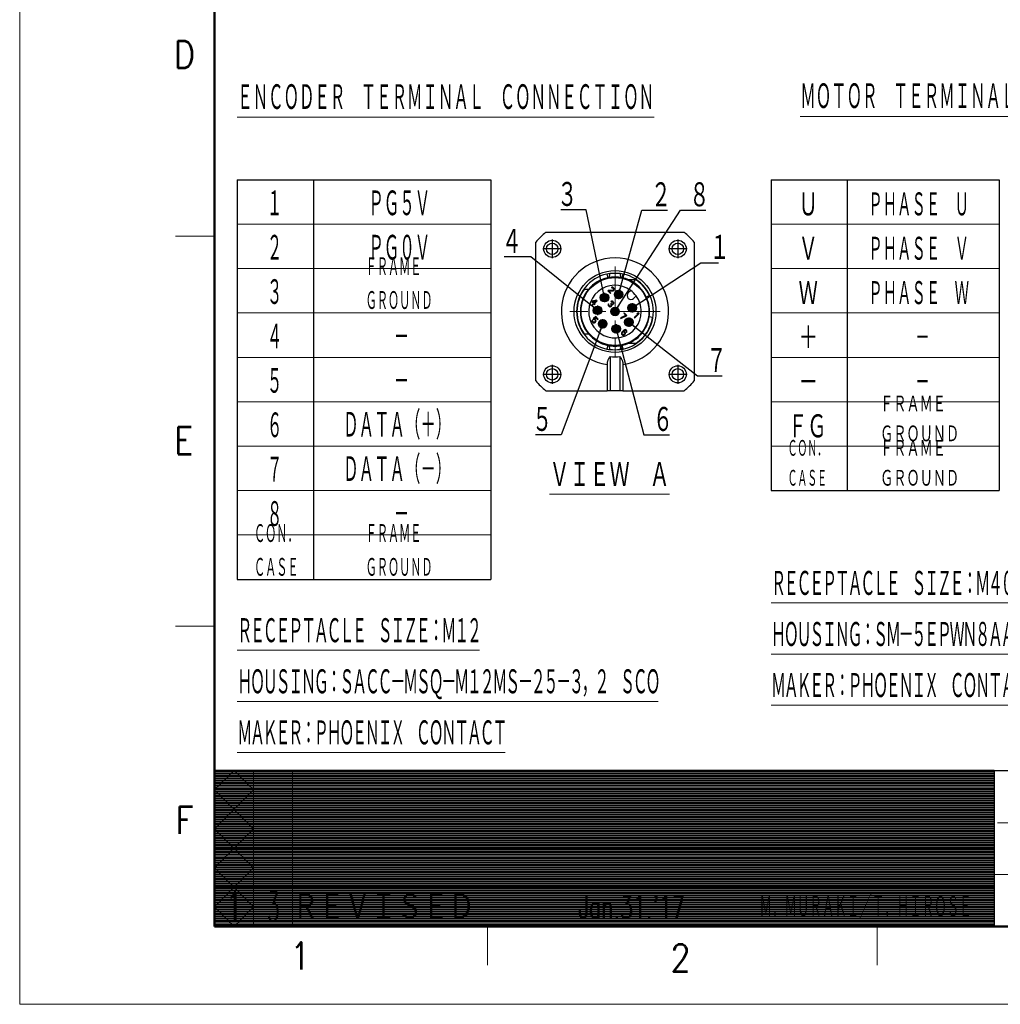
# Model space of a CAD drawing. Header units: millimetres. Extents: x 0 to 1735, y 0 to 1188.
# Tile 1 of 139: x 0 to 503, y 0 to 505. Entities that reach past the tile are written whole.
import ezdxf

# ---------------------------------------------------------------- set-up
doc = ezdxf.new("R2010")
doc.units = ezdxf.units.MM
doc.header["$LTSCALE"] = 0.727559
doc.linetypes.add('CENTER', pattern=[50.8, 31.75, -6.35, 6.35, -6.35])
doc.layers.add('NoLayerName_001', color=7, linetype='Continuous')
doc.styles.get("Standard").update_dxf_attribs({"font": 'txt', "bigfont": 'extfont2'})
doc.dimstyles.get("Standard").update_dxf_attribs({"dimtxt": 2.5, "dimasz": 2.5, "dimexe": 1, "dimexo": 1, "dimtad": 1, "dimdec": 3, "dimzin": 0, "dimdsep": 46, "dimtxsty": 'Standard', "dimcen": 2.5, "dimadec": 3, "dimazin": 0, "dimtfac": 0.75, "dimtdec": 3, "dimtmove": 0, "dimatfit": 3, "dimfxl": 1, "dimarcsym": 0})

# ---------------------------------------------------------------- blocks, each defined once
blk = doc.blocks.new('JZB_0010')
at = {"layer": 'NoLayerName_001', "color": 7, "linetype": 'Continuous', "lineweight": 25}
for p, q in [((5.13, 81.33), (76.2, 81.33)), ((0, 5.13), (0, 76.2)), ((81.33, 76.2), (81.33, 5.13)), ((51.46, 56.93), (47.72, 56.93)), ((27.08, 52.05), (24.81, 52.05)), ((37.23, 51.49), (36.99, 51.25)), ((36.99, 51.25), (38.37, 49.87)), ((39.53, 51.64), (37.23, 51.49)), ((37.54, 51.19), (39.57, 51.31)), ((38.61, 50.11), (37.54, 51.19)), ((39.02, 53.13), (38.79, 52.97)), ((38.79, 52.97), (38.98, 52.78)), ((38.98, 52.78), (39.2, 52.85)), ((39.37, 53.17), (39.02, 53.13)), ((39.2, 52.85), (39.41, 52.83)), ((39.62, 53.12), (39.37, 53.17)), ((39.41, 52.83), (39.66, 52.69)), ((39.8, 51.76), (39.53, 51.64)), ((39.57, 51.31), (39.8, 51.38)), ((39.94, 52.9), (39.62, 53.12)), ((39.66, 52.69), (39.81, 52.54)), ((39.9, 51.86), (39.8, 51.76)), ((39.8, 51.38), (40.03, 51.53)), ((39.81, 52.54), (39.95, 52.3)), ((39.97, 52.08), (39.9, 51.86)), ((40.09, 52.74), (39.94, 52.9)), ((39.95, 52.3), (39.97, 52.08)), ((40.03, 51.53), (40.13, 51.63)), ((40.27, 52.47), (40.09, 52.74)), ((40.13, 51.63), (40.29, 51.86)), ((40.33, 52.21), (40.27, 52.47)), ((40.29, 51.86), (40.33, 52.21)), ((48.73, 51.49), (47.45, 50.21)), ((28.99, 46.02), (28.7, 45.72)), ((28.7, 45.72), (29.61, 44.81)), ((31.22, 46.43), (28.99, 46.02)), ((29.26, 45.75), (30.83, 46.04)), ((29.9, 45.11), (29.26, 45.75)), ((30.83, 46.04), (29.9, 45.11)), ((30.13, 44.88), (31.45, 46.2)), ((31.45, 46.2), (31.22, 46.43)), ((38.37, 49.87), (38.61, 50.11)), ((38.79, 46), (38.56, 45.84)), ((38.56, 45.84), (38.75, 45.65)), ((38.75, 45.65), (38.97, 45.72)), ((39.14, 46.04), (38.79, 46)), ((38.97, 45.72), (39.18, 45.71)), ((39.39, 45.99), (39.14, 46.04)), ((39.18, 45.71), (39.42, 45.56)), ((39.7, 45.77), (39.39, 45.99)), ((39.42, 45.56), (39.57, 45.41)), ((39.78, 45.69), (39.7, 45.77)), ((40, 45.38), (39.78, 45.69)), ((50.21, 47.45), (51.49, 48.73)), ((56.74, 48.16), (58.36, 48.92)), ((29.61, 44.81), (28.92, 44.13)), ((28.92, 44.13), (29.15, 43.9)), ((29.15, 43.9), (29.84, 44.59)), ((29.84, 44.59), (30.21, 44.21)), ((30.51, 44.5), (30.13, 44.88)), ((30.21, 44.21), (30.51, 44.5)), ((37.19, 44.47), (37.11, 44.25)), ((37.11, 44.25), (37.13, 44.04)), ((37.13, 44.04), (37.19, 43.79)), ((37.29, 44.66), (37.19, 44.47)), ((37.19, 43.79), (37.29, 43.58)), ((37.48, 44.47), (37.29, 44.66)), ((37.29, 43.58), (37.59, 43.28)), ((37.4, 44.16), (37.42, 44.33)), ((37.43, 44.03), (37.4, 44.16)), ((37.42, 44.33), (37.48, 44.47)), ((37.57, 43.79), (37.43, 44.03)), ((37.8, 43.56), (37.57, 43.79)), ((37.59, 43.28), (37.79, 43.18)), ((37.79, 43.18), (38.04, 43.12)), ((38.04, 43.42), (37.8, 43.56)), ((38.16, 43.39), (38.04, 43.42)), ((38.04, 43.12), (38.26, 43.11)), ((38.34, 43.42), (38.16, 43.39)), ((38.26, 43.11), (38.48, 43.18)), ((38.47, 43.48), (38.34, 43.42)), ((38.64, 44.78), (38.44, 44.59)), ((38.44, 44.59), (38.59, 44.43)), ((38.67, 43.67), (38.47, 43.48)), ((38.48, 43.18), (38.66, 43.29)), ((38.59, 44.43), (38.77, 44.16)), ((38.79, 44.63), (38.64, 44.78)), ((38.66, 43.29), (38.86, 43.48)), ((38.79, 43.94), (38.67, 43.67)), ((38.77, 44.16), (38.79, 43.94)), ((39.12, 44.5), (38.79, 44.63)), ((38.86, 43.48), (39.02, 43.71)), ((39, 44.23), (39.3, 44.22)), ((39.09, 43.94), (39, 44.23)), ((39.02, 43.71), (39.09, 43.94)), ((39.29, 44.52), (39.12, 44.5)), ((39.56, 44.64), (39.29, 44.52)), ((39.3, 44.22), (39.52, 44.29)), ((39.52, 44.29), (39.75, 44.45)), ((39.66, 44.74), (39.56, 44.64)), ((39.57, 45.41), (39.71, 45.17)), ((39.73, 44.96), (39.66, 44.74)), ((39.71, 45.17), (39.73, 44.96)), ((39.75, 44.45), (39.85, 44.55)), ((39.85, 44.55), (40.01, 44.78)), ((40.05, 45.13), (40, 45.38)), ((40.01, 44.78), (40.05, 45.13)), ((28.94, 36.15), (28.86, 35.84)), ((28.86, 35.84), (28.9, 35.5)), ((28.9, 35.5), (29.05, 35.26)), ((29.06, 36.42), (28.94, 36.15)), ((29.29, 36.19), (29.06, 36.42)), ((29.17, 35.92), (29.29, 36.19)), ((29.19, 35.71), (29.17, 35.92)), ((29.29, 35.51), (29.19, 35.71)), ((29.52, 35.28), (29.29, 35.51)), ((30.77, 38.14), (29.5, 36.86)), ((29.5, 36.86), (29.77, 36.6)), ((29.77, 36.6), (30.07, 36.59)), ((29.94, 36.92), (30.72, 37.7)), ((30.27, 36.87), (29.94, 36.92)), ((30.07, 36.59), (30.27, 36.49)), ((30.51, 36.73), (30.27, 36.87)), ((30.27, 36.49), (30.5, 36.26)), ((30.44, 35.44), (30.34, 35.34)), ((30.55, 35.62), (30.44, 35.44)), ((30.5, 36.26), (30.6, 36.06)), ((30.74, 36.5), (30.51, 36.73)), ((30.62, 35.85), (30.55, 35.62)), ((30.6, 36.06), (30.62, 35.85)), ((30.68, 35.3), (30.85, 35.62)), ((30.72, 37.7), (31.82, 36.6)), ((30.88, 36.27), (30.74, 36.5)), ((32.07, 36.84), (30.77, 38.14)), ((30.85, 35.62), (30.93, 35.93)), ((30.93, 35.93), (30.88, 36.27)), ((31.82, 36.6), (32.07, 36.84)), ((46.29, 38.7), (43.47, 37.41)), ((43.47, 37.41), (43.7, 37.18)), ((43.7, 37.18), (46.52, 38.47)), ((45.38, 40.09), (45.14, 39.85)), ((45.14, 39.85), (46.29, 38.7)), ((46.76, 38.71), (45.38, 40.09)), ((46.52, 38.47), (46.76, 38.71)), ((52.47, 39.58), (50.56, 37.68)), ((50.56, 37.68), (50.79, 37.45)), ((50.79, 37.45), (53.09, 39.75)), ((52.29, 39.86), (51.89, 39.47)), ((51.89, 39.47), (52.47, 39.58)), ((52.86, 39.98), (52.29, 39.86)), ((53.09, 39.75), (52.86, 39.98)), ((59.95, 37.61), (58.18, 37.89)), ((29.05, 35.26), (29.27, 35.04)), ((29.27, 35.04), (29.51, 34.89)), ((29.51, 34.89), (29.85, 34.85)), ((29.72, 35.18), (29.52, 35.28)), ((29.93, 35.16), (29.72, 35.18)), ((29.85, 34.85), (30.16, 34.93)), ((30.15, 35.23), (29.93, 35.16)), ((30.34, 35.34), (30.15, 35.23)), ((30.16, 34.93), (30.48, 35.1)), ((30.48, 35.1), (30.68, 35.3)), ((44.52, 30.49), (44.22, 30.11)), ((44.86, 30.83), (44.52, 30.49)), ((45.24, 31.14), (44.86, 30.83)), ((44.96, 30.54), (45.06, 30.64)), ((45.38, 30.51), (44.96, 30.54)), ((45.06, 30.64), (45.39, 30.89)), ((45.57, 31.3), (45.24, 31.14)), ((45.62, 30.36), (45.38, 30.51)), ((45.39, 30.89), (45.57, 31)), ((45.88, 31.38), (45.57, 31.3)), ((45.57, 31), (45.8, 31.07)), ((45.82, 30.17), (45.62, 30.36)), ((45.8, 31.07), (46.01, 31.06)), ((46.22, 31.34), (45.88, 31.38)), ((46.01, 31.06), (46.17, 30.99)), ((46.17, 30.99), (46.4, 30.76)), ((46.46, 31.2), (46.22, 31.34)), ((46.4, 30.76), (46.47, 30.6)), ((46.49, 30.38), (46.42, 30.16)), ((46.61, 31.04), (46.46, 31.2)), ((46.47, 30.6), (46.49, 30.38)), ((46.75, 30.8), (46.61, 31.04)), ((46.72, 30.15), (46.8, 30.46)), ((46.8, 30.46), (46.75, 30.8)), ((24.81, 29.28), (27.08, 29.28)), ((44.05, 29.79), (43.97, 29.48)), ((43.97, 29.48), (44.01, 29.14)), ((44.01, 29.14), (44.16, 28.9)), ((44.22, 30.11), (44.05, 29.79)), ((44.16, 28.9), (44.35, 28.7)), ((44.28, 29.56), (44.35, 29.78)), ((44.3, 29.34), (44.28, 29.56)), ((44.36, 29.18), (44.3, 29.34)), ((44.35, 29.78), (44.46, 29.96)), ((44.35, 28.7), (44.59, 28.56)), ((44.63, 28.91), (44.36, 29.18)), ((44.46, 29.96), (44.6, 30.11)), ((44.59, 28.56), (44.93, 28.52)), ((44.6, 30.11), (44.79, 30.22)), ((44.79, 28.84), (44.63, 28.91)), ((44.79, 30.22), (44.96, 30.24)), ((45.01, 28.83), (44.79, 28.84)), ((44.93, 28.52), (45.24, 28.6)), ((44.96, 30.24), (45.18, 30.22)), ((45.23, 28.9), (45.01, 28.83)), ((45.18, 30.22), (45.34, 30.16)), ((45.42, 29.01), (45.23, 28.9)), ((45.24, 28.6), (45.56, 28.77)), ((45.34, 30.16), (45.61, 29.89)), ((45.56, 29.15), (45.42, 29.01)), ((45.67, 29.34), (45.56, 29.15)), ((45.56, 28.77), (45.8, 29.01)), ((45.61, 29.89), (45.68, 29.73)), ((45.69, 29.51), (45.67, 29.34)), ((45.68, 29.73), (45.69, 29.51)), ((45.8, 29.01), (45.97, 29.33)), ((45.96, 29.93), (45.82, 30.17)), ((46, 29.59), (45.96, 29.93)), ((45.97, 29.33), (46, 29.59)), ((46.42, 30.16), (46.61, 29.97)), ((46.61, 29.97), (46.72, 30.15)), ((38.23, 17.6), (38.23, 0)), ((43.11, 17.6), (43.11, 0)), ((36.6, 13.47), (36.6, 0)), ((44.73, 13.47), (44.73, 0)), ((5.13, 0), (36.6, 0)), ((38.23, 0), (36.6, 0)), ((43.11, 0), (38.23, 0)), ((44.73, 0), (43.11, 0)), ((44.73, 0), (76.2, 0))]:
    blk.add_line(p, q, dxfattribs=at)
at = {"layer": 'NoLayerName_001', "color": 2, "linetype": 'CENTER', "lineweight": 25}
for p, q in [((8.46, 77.71), (8.46, 68.04)), ((72.87, 77.71), (72.87, 68.04)), ((13.29, 72.87), (3.63, 72.87)), ((77.71, 72.87), (68.04, 72.87)), ((42.53, 51.83), (42.53, 47)), ((37.7, 47.81), (32.87, 47.81)), ((35.28, 50.23), (35.28, 45.4)), ((44.94, 49.42), (40.11, 49.42)), ((34.16, 41.29), (29.33, 41.29)), ((31.74, 43.71), (31.74, 38.88)), ((51.83, 42.53), (47, 42.53)), ((49.42, 44.94), (49.42, 40.11)), ((34.34, 36.76), (34.34, 31.92)), ((47.81, 37.7), (47.81, 32.87)), ((36.76, 34.34), (31.92, 34.34)), ((43.71, 31.74), (38.88, 31.74)), ((41.29, 34.16), (41.29, 29.33)), ((50.23, 35.28), (45.4, 35.28)), ((8.46, 13.29), (8.46, 3.63)), ((72.87, 13.29), (72.87, 3.63)), ((13.29, 8.46), (3.63, 8.46)), ((77.71, 8.46), (68.04, 8.46))]:
    blk.add_line(p, q, dxfattribs=at)
at = {"layer": 'NoLayerName_001', "color": 4, "linetype": 'CENTER', "lineweight": 13}
for p, q in [((40.67, 63.76), (40.67, 17.57)), ((63.76, 40.67), (17.57, 40.67))]:
    blk.add_line(p, q, dxfattribs=at)
at = {"layer": 'NoLayerName_001', "color": 7, "linetype": 'Continuous', "lineweight": 25}
for centre, radius in [((8.46, 72.87), 4.39), ((8.46, 72.87), 2.93), ((72.87, 72.87), 4.39), ((72.87, 72.87), 2.93), ((40.67, 40.67), 21), ((40.67, 40.67), 17.41), ((42.53, 49.42), 2.2), ((42.53, 49.42), 1.3), ((35.28, 47.81), 2.2), ((35.28, 47.81), 1.3), ((31.74, 41.29), 2.2), ((31.74, 41.29), 1.3), ((40.67, 40.67), 2.2), ((40.67, 40.67), 1.3), ((49.42, 42.53), 2.2), ((49.42, 42.53), 1.3), ((34.34, 34.34), 2.2), ((34.34, 34.34), 1.3), ((47.81, 35.28), 2.2), ((47.81, 35.28), 1.3), ((41.29, 31.74), 2.2), ((41.29, 31.74), 1.3), ((8.46, 8.46), 4.39), ((8.46, 8.46), 2.93), ((72.87, 8.46), 4.39), ((72.87, 8.46), 2.93)]:
    blk.add_circle(centre, radius, dxfattribs=at)
for centre, radius, start, end in [((40.67, 40.67), 54.01, 131.148, 138.852), ((40.67, 40.67), 54.01, 41.148, 48.852), ((40.67, 40.67), 17.73, 102.1695, 140.0438), ((40.67, 40.67), 17.73, 77.8305, 102.1695), ((40.67, 40.67), 17.73, 66.5534, 77.8305), ((40.67, 40.67), 17.73, 25, 66.5534), ((40.67, 40.67), 19.52, 25, 56.4427), ((40.67, 40.67), 19.52, 144.3147, 215.6853), ((40.67, 40.67), 17.73, 140.0438, 219.9562), ((40.67, 40.67), 13.5, 53.3129, 0), ((40.67, 40.67), 13.5, 36.6871, 53.3129), ((48.83, 48.83), 1.95, 135, 315), ((40.67, 40.67), 13.5, 0, 36.6871), ((40.67, 40.67), 17.73, 351, 25), ((40.67, 40.67), 19.52, 303.5573, 351), ((40.67, 40.67), 17.73, 330, 351), ((40.67, 40.67), 17.73, 293.4466, 330), ((40.67, 40.67), 17.73, 219.9562, 257.8305), ((40.67, 40.67), 17.73, 257.8305, 282.1695), ((40.67, 40.67), 17.73, 282.1695, 293.4466), ((40.67, 40.67), 23.2, 263.9629, 276.0371), ((40.67, 40.67), 54.01, 221.148, 228.852), ((40.67, 40.67), 54.01, 311.148, 318.852)]:
    blk.add_arc(centre, radius, start, end, dxfattribs=at)
at = {"layer": 'NoLayerName_001', "color": 4, "linetype": 'Continuous', "lineweight": 25}
blk.add_arc((40.67, 40.67), 27.5, 278.5029, 261.4971, dxfattribs=at)
at = {"layer": 'NoLayerName_001', "color": 2, "linetype": 'Continuous', "lineweight": 25}
for centre, radius, start, end in [((40.67, 40.67), 19.69, 102.1695, 257.8305), ((38.8, 49.33), 10.82, 94.2115, 102.1679), ((40.67, 23.86), 36.37, 85.7901, 94.1998), ((42.54, 49.39), 10.77, 77.8168, 85.7893), ((40.67, 40.67), 19.69, 282.1695, 77.8305), ((38.79, 31.94), 10.77, 257.8168, 265.7893), ((40.67, 57.48), 36.37, 265.7901, 274.1998), ((42.54, 32), 10.82, 274.2115, 282.1679)]:
    blk.add_arc(centre, radius, start, end, dxfattribs=at)
for points, knots in [([(36.52, 59.91), (36.57, 59.65), (36.67, 59.18), (36.79, 58.62), (36.87, 58.25), (36.91, 58.08), (36.93, 58)], [0, 0, 0, 0, 0.821745, 1.44243, 1.701119, 1.959808, 1.959808, 1.959808, 1.959808]), ([(37.7, 58.15), (37.72, 58.22), (37.79, 58.37), (37.83, 58.62), (37.89, 58.96), (37.95, 59.46), (37.98, 59.88), (38, 60.13)], [0, 0, 0, 0, 0.237591, 0.48955, 0.758701, 1.252211, 2.011913, 2.011913, 2.011913, 2.011913]), ([(43.34, 60.13), (43.36, 59.88), (43.39, 59.46), (43.45, 58.96), (43.51, 58.61), (43.55, 58.36), (43.62, 58.21), (43.64, 58.15)], [0, 0, 0, 0, 0.757716, 1.250951, 1.521971, 1.816805, 2.011167, 2.011167, 2.011167, 2.011167]), ([(44.4, 58), (44.42, 58.08), (44.46, 58.25), (44.54, 58.62), (44.66, 59.18), (44.76, 59.65), (44.82, 59.91)], [0, 0, 0, 0, 0.258689, 0.517378, 1.138063, 1.959808, 1.959808, 1.959808, 1.959808]), ([(36.93, 23.33), (36.91, 23.25), (36.87, 23.08), (36.79, 22.71), (36.67, 22.16), (36.57, 21.69), (36.52, 21.42)], [0, 0, 0, 0, 0.258689, 0.517378, 1.138063, 1.959808, 1.959808, 1.959808, 1.959808]), ([(38, 21.21), (37.98, 21.46), (37.95, 21.87), (37.89, 22.38), (37.83, 22.73), (37.78, 22.98), (37.72, 23.13), (37.7, 23.19)], [0, 0, 0, 0, 0.757716, 1.250951, 1.521971, 1.837094, 2.011145, 2.011145, 2.011145, 2.011145]), ([(43.64, 23.19), (43.61, 23.11), (43.55, 22.96), (43.48, 22.62), (43.42, 22.18), (43.37, 21.67), (43.34, 21.35), (43.33, 21.2)], [0, 0, 0, 0, 0.237591, 0.48955, 1.033655, 1.580114, 2.011878, 2.011878, 2.011878, 2.011878]), ([(44.82, 21.42), (44.76, 21.69), (44.66, 22.16), (44.54, 22.71), (44.46, 23.08), (44.42, 23.25), (44.4, 23.33)], [0, 0, 0, 0, 0.821745, 1.44243, 1.701119, 1.959808, 1.959808, 1.959808, 1.959808])]:
    blk.add_open_spline(points, degree=3, knots=knots, dxfattribs=at)
at = {"layer": 'NoLayerName_001', "color": 7, "linetype": 'Continuous', "lineweight": 25}
for points, knots in [([(47.72, 24.4), (47.92, 24.4), (48.33, 24.4), (48.94, 24.4), (49.56, 24.4), (50.19, 24.4), (50.82, 24.4), (51.24, 24.4), (51.46, 24.4)], [0, 0, 0, 0, 0.607533, 1.219968, 1.837032, 2.460886, 3.093686, 3.735152, 3.735152, 3.735152, 3.735152]), ([(38.23, 17.6), (38.11, 17.46), (37.87, 17.21), (37.57, 16.79), (37.29, 16.33), (37.05, 15.83), (36.85, 15.27), (36.71, 14.71), (36.62, 14.09), (36.61, 13.69), (36.6, 13.47)], [0, 0, 0, 0, 0.527092, 1.039549, 1.559085, 2.149303, 2.691318, 3.331259, 3.883634, 4.551023, 4.551023, 4.551023, 4.551023]), ([(43.11, 17.6), (43.22, 17.46), (43.46, 17.21), (43.77, 16.78), (44.05, 16.31), (44.3, 15.79), (44.49, 15.24), (44.63, 14.65), (44.72, 14.06), (44.73, 13.65), (44.73, 13.47)], [0, 0, 0, 0, 0.527092, 1.039549, 1.601558, 2.149308, 2.775674, 3.331264, 3.985213, 4.551027, 4.551027, 4.551027, 4.551027])]:
    blk.add_open_spline(points, degree=3, knots=knots, dxfattribs=at)
blk = doc.blocks.new('JZB_0008')
at = {"layer": 'NoLayerName_001', "color": 3, "lineweight": 13}
for s, insert, char_height, attachment_point in [('\\A1;\\W0.7500;1', (0.91, 1.82), 3.64, 5), ('\\A1;\\W0.5000;3', (5.91, 1.82), 3.64, 5), ('\\A1;\\W0.8333;ＲＥＶＩＳＥＤ', (8.41, 1.82), 3.64, 4), ("\\A1;\\W0.6667;Jan.31.'17", (51.91, 1.82), 2.91, 5), ('\\A1;\\W0.5000;Ｍ．ＭＵＲＡＫＩ／Ｔ．ＨＩＲＯＳＥ', (81.91, 1.82), 2.91, 5)]:
    blk.add_mtext(s, dxfattribs=dict(at, insert=insert, char_height=char_height, attachment_point=attachment_point))
blk = doc.blocks.new('*X118')
at = {"color": 7, "linetype": 'Continuous', "lineweight": 13}
for p, q in [((0, 19.8), (100, 19.8)), ((0, 19.65), (100, 19.65)), ((0, 19.5), (100, 19.5)), ((0, 19.35), (100, 19.35)), ((0, 19.2), (100, 19.2)), ((0, 19.05), (100, 19.05)), ((0, 18.9), (100, 18.9)), ((0, 18.75), (100, 18.75)), ((0, 18.6), (100, 18.6)), ((0, 18.45), (100, 18.45)), ((0, 18.3), (100, 18.3)), ((0, 18.15), (100, 18.15)), ((0, 18), (100, 18)), ((0, 17.85), (100, 17.85)), ((0, 17.7), (100, 17.7)), ((0, 17.55), (100, 17.55)), ((0, 17.4), (100, 17.4)), ((0, 17.25), (100, 17.25)), ((0, 17.1), (100, 17.1)), ((0, 16.95), (100, 16.95)), ((0, 16.8), (100, 16.8)), ((0, 16.65), (100, 16.65)), ((0, 16.5), (100, 16.5)), ((0, 16.35), (100, 16.35)), ((0, 16.2), (100, 16.2)), ((0, 16.05), (100, 16.05)), ((0, 15.9), (100, 15.9)), ((0, 15.75), (100, 15.75)), ((0, 15.6), (100, 15.6)), ((0, 15.45), (100, 15.45)), ((0, 15.3), (100, 15.3)), ((0, 15.15), (100, 15.15)), ((0, 15), (100, 15)), ((0, 14.85), (100, 14.85)), ((0, 14.7), (100, 14.7)), ((0, 14.55), (100, 14.55)), ((0, 14.4), (100, 14.4)), ((0, 14.25), (100, 14.25)), ((0, 14.1), (100, 14.1)), ((0, 13.95), (100, 13.95)), ((0, 13.8), (100, 13.8)), ((0, 13.65), (100, 13.65)), ((0, 13.5), (100, 13.5)), ((0, 13.35), (100, 13.35)), ((0, 13.2), (100, 13.2)), ((0, 13.05), (100, 13.05)), ((0, 12.9), (100, 12.9)), ((0, 12.75), (100, 12.75)), ((0, 12.6), (100, 12.6)), ((0, 12.45), (100, 12.45)), ((0, 12.3), (100, 12.3)), ((0, 12.15), (100, 12.15)), ((0, 12), (100, 12)), ((0, 11.85), (100, 11.85)), ((0, 11.7), (100, 11.7)), ((0, 11.55), (100, 11.55)), ((0, 11.4), (100, 11.4)), ((0, 11.25), (100, 11.25)), ((0, 11.1), (100, 11.1)), ((0, 10.95), (100, 10.95)), ((0, 10.8), (100, 10.8)), ((0, 10.65), (100, 10.65)), ((0, 10.5), (100, 10.5)), ((0, 10.35), (100, 10.35)), ((0, 10.2), (100, 10.2)), ((0, 10.05), (100, 10.05)), ((0, 9.9), (100, 9.9)), ((0, 9.75), (100, 9.75)), ((0, 9.6), (100, 9.6)), ((0, 9.45), (100, 9.45)), ((0, 9.3), (100, 9.3)), ((0, 9.15), (100, 9.15)), ((0, 9), (100, 9)), ((0, 8.85), (100, 8.85)), ((0, 8.7), (100, 8.7)), ((0, 8.55), (100, 8.55)), ((0, 8.4), (100, 8.4)), ((0, 8.25), (100, 8.25)), ((0, 8.1), (100, 8.1)), ((0, 7.95), (100, 7.95)), ((0, 7.8), (100, 7.8)), ((0, 7.65), (100, 7.65)), ((0, 7.5), (100, 7.5)), ((0, 7.35), (100, 7.35)), ((0, 7.2), (100, 7.2)), ((0, 7.05), (100, 7.05)), ((0, 6.9), (100, 6.9)), ((0, 6.75), (100, 6.75)), ((0, 6.6), (100, 6.6)), ((0, 6.45), (100, 6.45)), ((0, 6.3), (100, 6.3)), ((0, 6.15), (100, 6.15)), ((0, 6), (100, 6)), ((0, 5.85), (100, 5.85)), ((0, 5.7), (100, 5.7)), ((0, 5.55), (100, 5.55)), ((0, 5.4), (100, 5.4)), ((0, 5.25), (100, 5.25)), ((0, 5.1), (100, 5.1)), ((0, 4.95), (100, 4.95)), ((0, 4.8), (100, 4.8)), ((0, 4.65), (100, 4.65)), ((0, 4.5), (100, 4.5)), ((0, 4.35), (100, 4.35)), ((0, 4.2), (100, 4.2)), ((0, 4.05), (100, 4.05)), ((0, 3.9), (100, 3.9)), ((0, 3.75), (100, 3.75)), ((0, 3.6), (100, 3.6)), ((0, 3.45), (100, 3.45)), ((0, 3.3), (100, 3.3)), ((0, 3.15), (100, 3.15)), ((0, 3), (100, 3)), ((0, 2.85), (100, 2.85)), ((0, 2.7), (100, 2.7)), ((0, 2.55), (100, 2.55)), ((0, 2.4), (100, 2.4)), ((0, 2.25), (100, 2.25)), ((0, 2.1), (100, 2.1)), ((0, 1.95), (100, 1.95)), ((0, 1.8), (100, 1.8)), ((0, 1.65), (100, 1.65)), ((0, 1.5), (100, 1.5)), ((0, 1.35), (100, 1.35)), ((0, 1.2), (100, 1.2)), ((0, 1.05), (100, 1.05)), ((0, 0.9), (100, 0.9)), ((0, 0.75), (100, 0.75)), ((0, 0.6), (100, 0.6)), ((0, 0.45), (100, 0.45)), ((0, 0.3), (100, 0.3)), ((0, 0.15), (100, 0.15)), ((0, 0), (100, 0))]:
    blk.add_line(p, q, dxfattribs=at)
blk = doc.blocks.new('*X119')
at = {"color": 7, "linetype": 'Continuous', "lineweight": 13}
for p, q in [((0, 19.8), (40, 19.8)), ((0, 19.65), (40, 19.65)), ((0, 19.5), (40, 19.5)), ((0, 19.35), (40, 19.35)), ((0, 19.2), (40, 19.2)), ((0, 19.05), (40, 19.05)), ((0, 18.9), (40, 18.9)), ((0, 18.75), (40, 18.75)), ((0, 18.6), (40, 18.6)), ((0, 18.45), (40, 18.45)), ((0, 18.3), (40, 18.3)), ((0, 18.15), (40, 18.15)), ((0, 18), (40, 18)), ((0, 17.85), (40, 17.85)), ((0, 17.7), (40, 17.7)), ((0, 17.55), (40, 17.55)), ((0, 17.4), (40, 17.4)), ((0, 17.25), (40, 17.25)), ((0, 17.1), (40, 17.1)), ((0, 16.95), (40, 16.95)), ((0, 16.8), (40, 16.8)), ((0, 16.65), (40, 16.65)), ((0, 16.5), (40, 16.5)), ((0, 16.35), (40, 16.35)), ((0, 16.2), (40, 16.2)), ((0, 16.05), (40, 16.05)), ((0, 15.9), (40, 15.9)), ((0, 15.75), (40, 15.75)), ((0, 15.6), (40, 15.6)), ((0, 15.45), (40, 15.45)), ((0, 15.3), (40, 15.3)), ((0, 15.15), (40, 15.15)), ((0, 15), (40, 15)), ((0, 14.85), (40, 14.85)), ((0, 14.7), (40, 14.7)), ((0, 14.55), (40, 14.55)), ((0, 14.4), (40, 14.4)), ((0, 14.25), (40, 14.25)), ((0, 14.1), (40, 14.1)), ((0, 13.95), (40, 13.95)), ((0, 13.8), (40, 13.8)), ((0, 13.65), (40, 13.65)), ((0, 13.5), (40, 13.5)), ((0, 13.35), (40, 13.35)), ((0, 13.2), (40, 13.2)), ((0, 13.05), (40, 13.05)), ((0, 12.9), (40, 12.9)), ((0, 12.75), (40, 12.75)), ((0, 12.6), (40, 12.6)), ((0, 12.45), (40, 12.45)), ((0, 12.3), (40, 12.3)), ((0, 12.15), (40, 12.15)), ((0, 12), (40, 12)), ((0, 11.85), (40, 11.85)), ((0, 11.7), (40, 11.7)), ((0, 11.55), (40, 11.55)), ((0, 11.4), (40, 11.4)), ((0, 11.25), (40, 11.25)), ((0, 11.1), (40, 11.1)), ((0, 10.95), (40, 10.95)), ((0, 10.8), (40, 10.8)), ((0, 10.65), (40, 10.65)), ((0, 10.5), (40, 10.5)), ((0, 10.35), (40, 10.35)), ((0, 10.2), (40, 10.2)), ((0, 10.05), (40, 10.05)), ((0, 9.9), (40, 9.9)), ((0, 9.75), (40, 9.75)), ((0, 9.6), (40, 9.6)), ((0, 9.45), (40, 9.45)), ((0, 9.3), (40, 9.3)), ((0, 9.15), (40, 9.15)), ((0, 9), (40, 9)), ((0, 8.85), (40, 8.85)), ((0, 8.7), (40, 8.7)), ((0, 8.55), (40, 8.55)), ((0, 8.4), (40, 8.4)), ((0, 8.25), (40, 8.25)), ((0, 8.1), (40, 8.1)), ((0, 7.95), (40, 7.95)), ((0, 7.8), (40, 7.8)), ((0, 7.65), (40, 7.65)), ((0, 7.5), (40, 7.5)), ((0, 7.35), (40, 7.35)), ((0, 7.2), (40, 7.2)), ((0, 7.05), (40, 7.05)), ((0, 6.9), (40, 6.9)), ((0, 6.75), (40, 6.75)), ((0, 6.6), (40, 6.6)), ((0, 6.45), (40, 6.45)), ((0, 6.3), (40, 6.3)), ((0, 6.15), (40, 6.15)), ((0, 6), (40, 6)), ((0, 5.85), (40, 5.85)), ((0, 5.7), (40, 5.7)), ((0, 5.55), (40, 5.55)), ((0, 5.4), (40, 5.4)), ((0, 5.25), (40, 5.25)), ((0, 5.1), (40, 5.1)), ((0, 4.95), (40, 4.95)), ((0, 4.8), (40, 4.8)), ((0, 4.65), (40, 4.65)), ((0, 4.5), (40, 4.5)), ((0, 4.35), (40, 4.35)), ((0, 4.2), (40, 4.2)), ((0, 4.05), (40, 4.05)), ((0, 3.9), (40, 3.9)), ((0, 3.75), (40, 3.75)), ((0, 3.6), (40, 3.6)), ((0, 3.45), (40, 3.45)), ((0, 3.3), (40, 3.3)), ((0, 3.15), (40, 3.15)), ((0, 3), (40, 3)), ((0, 2.85), (40, 2.85)), ((0, 2.7), (40, 2.7)), ((0, 2.55), (40, 2.55)), ((0, 2.4), (40, 2.4)), ((0, 2.25), (40, 2.25)), ((0, 2.1), (40, 2.1)), ((0, 1.95), (40, 1.95)), ((0, 1.8), (40, 1.8)), ((0, 1.65), (40, 1.65)), ((0, 1.5), (40, 1.5)), ((0, 1.35), (40, 1.35)), ((0, 1.2), (40, 1.2)), ((0, 1.05), (40, 1.05)), ((0, 0.9), (40, 0.9)), ((0, 0.75), (40, 0.75)), ((0, 0.6), (40, 0.6)), ((0, 0.45), (40, 0.45)), ((0, 0.3), (40, 0.3)), ((0, 0.15), (40, 0.15)), ((0, 0), (40, 0))]:
    blk.add_line(p, q, dxfattribs=at)
blk = doc.blocks.new('JZB_0009')
at = {"layer": 'NoLayerName_001', "color": 7, "linetype": 'Continuous', "lineweight": 25}
for p, q in [((100, 20), (0, 20)), ((0, 20), (0, 0)), ((100, 20), (100, 0)), ((170, 20), (170, 0)), ((210, 20), (170, 20)), ((210, 20), (210, 0)), ((0, 0), (100, 0)), ((170, 0), (210, 0))]:
    blk.add_line(p, q, dxfattribs=at)
for name, p in [('*X118', (0, 0.15)), ('*X119', (170, 0.05))]:
    blk.add_blockref(name, p)

msp = doc.modelspace()

# ---------------------------------------------------------------- linework, layer by layer
at = {"layer": 'NoLayerName_001', "color": 7, "linetype": 'Continuous', "lineweight": 13}
for p, q in [((0, 0), (0, 1188)), ((1680, 0), (0, 0))]:
    msp.add_line(p, q, dxfattribs=at)
at = {"layer": 'NoLayerName_001', "color": 7, "linetype": 'Continuous', "lineweight": 50}
for p, q in [((100, 40), (100, 1148)), ((1640, 40), (100, 40))]:
    msp.add_line(p, q, dxfattribs=at)
at = {"layer": 'NoLayerName_001', "color": 7, "linetype": 'Continuous', "lineweight": 25}
for p, q in [((111.63076783, 422.98514425), (121.1269375, 422.98514425)), ((111.63076783, 422.98514425), (121.1269375, 422.98514425)), ((111.63076783, 422.98514425), (241.76409449, 422.98514425)), ((111.63076783, 422.98514425), (111.63076783, 218.02515475)), ((150.67076583, 422.98514425), (150.67076583, 218.02515475)), ((241.76409449, 422.98514425), (241.76409449, 218.02515475)), ((385.47855851, 422.98514425), (502.59855544, 422.98514425)), ((385.47855851, 422.98514425), (385.47855851, 263.5718151)), ((424.51855749, 422.98514425), (424.51855749, 263.5718151)), ((502.59855544, 422.98514425), (502.59855544, 263.5718151)), ((385.47855851, 263.5718151), (502.59855544, 263.5718151)), ((111.63076783, 218.02515475), (241.76409449, 218.02515475)), ((100, 120), (1640, 120))]:
    msp.add_line(p, q, dxfattribs=at)
at = {"layer": 'NoLayerName_001', "color": 4, "linetype": 'Continuous', "lineweight": 13}
for p, q in [((111.63076783, 400.21181209), (241.76409449, 400.21181209)), ((385.47855851, 400.21181152), (502.59855544, 400.21181152)), ((111.63076783, 377.43847992), (241.76409449, 377.43847992)), ((385.47855851, 377.43847878), (502.59855544, 377.43847878)), ((111.63076783, 354.66514775), (241.76409449, 354.66514775)), ((385.47855851, 354.66514605), (502.59855544, 354.66514605)), ((111.63076783, 331.89181559), (241.76409449, 331.89181559)), ((385.47855851, 331.89181331), (502.59855544, 331.89181331)), ((111.63076783, 309.11848342), (241.76409449, 309.11848342)), ((385.47855851, 309.11848057), (502.59855544, 309.11848057)), ((111.63076783, 286.34515125), (241.76409449, 286.34515125)), ((385.47855851, 286.34514784), (502.59855544, 286.34514784)), ((111.63076783, 263.57181909), (241.76409449, 263.57181909)), ((111.63076783, 240.79848692), (241.76409449, 240.79848692))]:
    msp.add_line(p, q, dxfattribs=at)
at = {"layer": 'NoLayerName_001', "color": 2, "linetype": 'Continuous', "lineweight": 13}
for p, q in [((80, 394), (100, 394)), ((100, 194), (80, 194)), ((100, 110), (110, 120)), ((110, 120), (120, 110)), ((120, 40), (120, 120)), ((140, 120), (140, 40)), ((500, 120), (500, 40)), ((120, 90), (100, 110)), ((100, 90), (120, 110)), ((500, 100), (100, 100)), ((501.74011788, 93.0308149), (537.74011788, 93.03081628)), ((100, 90), (120, 70)), ((100, 70), (120, 90)), ((100, 80), (500, 80)), ((120, 50), (100, 70)), ((100, 50), (120, 70)), ((589.99999829, 66.66680332), (500.00000116, 66.6668)), ((500, 60), (100, 60)), ((100, 50), (110, 40)), ((110, 40), (120, 50)), ((240, 40), (240, 20)), ((440, 40), (440, 20))]:
    msp.add_line(p, q, dxfattribs=at)

# ---------------------------------------------------------------- block references
at = {"layer": 'NoLayerName_001'}
msp.add_blockref('JZB_0010', (264.75592041, 314.73681641), dxfattribs=at)
at = {"layer": 'NoLayerName_001', "xscale": 4, "yscale": 4, "zscale": 4}
for name, p in [('JZB_0009', (100, 40)), ('JZB_0008', (106.36000061, 42.72000122))]:
    msp.add_blockref(name, p, dxfattribs=at)

# ---------------------------------------------------------------- texts
at = {"layer": 'NoLayerName_001', "color": 2, "lineweight": 13, "char_height": 14, "attachment_point": 7}
for s, insert in [('\\A1;\\W0.8600;D', (79.110548, 480.281064)), ('\\A1;\\W0.8600;E', (79.27284, 282.219948)), ('\\A1;\\W0.8600;F', (79.916008, 87.52494)), ('\\A1;\\W0.8600;1', (138.794828, 17.802944)), ('\\A1;\\W0.8600;2', (333.809896, 16.904256))]:
    msp.add_mtext(s, dxfattribs=dict(at, insert=insert))
at = {"layer": 'NoLayerName_001', "color": 7, "lineweight": 13, "char_height": 14.3999996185, "attachment_point": 7}
for s, insert in [('\\A1;\\W0.5000;\\LＥＮＣＯＤＥＲ\u3000ＴＥＲＭＩＮＡＬ\u3000ＣＯＮＮＥＣＴＩＯＮ\\l', (111.63076783, 457.96580726)), ('\\A1;\\W0.5000;\\LＭＯＴＯＲ\u3000ＴＥＲＭＩＮＡＬ\u3000ＣＯＮＮＥＣＴＩＯＮ\\l', (400.50765141, 458.43721631))]:
    msp.add_mtext(s, dxfattribs=dict(at, insert=insert))
at = {"layer": 'NoLayerName_001', "color": 3, "linetype": 'Continuous', "lineweight": 13, "char_height": 14, "line_spacing_factor": 0.771429}
for s, insert, attachment_point in [('\\A1;\\W0.6667;３', (286.07078744, 408.22027572), 9), ('\\A1;\\W0.6667;２', (323.88016953, 408.0431845), 7), ('\\A1;\\W0.6667;８', (343.57549618, 408.0431845), 7), ('\\A1;\\W0.6667;４', (257.59428855, 384.14970695), 9), ('\\A1;\\W0.6667;１', (354.01673113, 381.08258689), 7), ('\\A1;\\W0.6667;７', (352.39747134, 323.03753144), 7), ('\\A1;\\W0.6667;５', (273.21020017, 292.80962976), 9), ('\\A1;\\W0.6667;６', (324.84280681, 292.80962976), 7)]:
    msp.add_mtext(s, dxfattribs=dict(at, insert=insert, attachment_point=attachment_point))
at = {"layer": 'NoLayerName_001', "color": 3, "lineweight": 13, "attachment_point": 7}
for s, insert, char_height in [('\\A1;\\W0.5000;１', (126.83076743, 403.46514107), 14.3999996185), ('\\A1;\\W0.5000;ＰＧ５Ｖ', (178.93743173, 403.46514525), 14.3999996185), ('\\A1;\\W0.6667;Ｕ', (399.63078049, 403.46514477), 13.4194421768), ('\\A1;\\W0.5000;ＰＨＡＳＥ\u3000Ｕ', (435.37772678, 403.46514477), 13.4194421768), ('\\A1;\\W0.5000;２', (126.83076743, 380.69180891), 14.3999996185), ('\\A1;\\W0.5000;ＰＧ０Ｖ', (178.93743173, 380.69181249), 14.3999996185), ('\\A1;\\W0.6667;Ｖ', (399.63078049, 380.69181203), 13.4194421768), ('\\A1;\\W0.5000;ＰＨＡＳＥ\u3000Ｖ', (435.37772678, 380.69181203), 13.4194421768), ('\\A1;\\W0.5000;ＦＲＡＭＥ\\PＧＲＯＵＮＤ', (177.49743251, 355.75848097), 10.3999996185), ('\\A1;\\W0.5000;３', (126.83076743, 357.91847674), 14.3999996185), ('\\A1;\\W0.6667;Ｗ', (399.63078049, 357.91847929), 13.4194421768), ('\\A1;\\W0.5000;ＰＨＡＳＥ\u3000Ｗ', (435.37772678, 357.91847929), 13.4194421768), ('\\A1;\\W0.5000;４', (126.83076743, 335.14514457), 14.3999996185), ('\\A1;\\W0.6667;＋', (399.63078049, 335.14514656), 13.4194421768), ('\\A1;\\W0.5000;－', (191.89743145, 335.14514457), 14.3999996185), ('\\A1;\\W0.5000;－', (459.53272381, 335.14514656), 13.4194421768), ('\\A1;\\W0.5000;５', (126.83076743, 312.37181241), 14.3999996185), ('\\A1;\\W0.5000;－', (191.89743145, 312.37181241), 14.3999996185), ('\\A1;\\W0.6667;－', (399.63078049, 312.37181382), 13.4194421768), ('\\A1;\\W0.5000;－', (459.53272381, 312.37181382), 13.4194421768), ('\\A1;\\W0.6667;ＦＲＡＭＥ\\PＧＲＯＵＮＤ', (441.47398653, 287.9718145), 9.2019033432), ('\\A1;\\W0.5000;６', (126.83076743, 289.59848024), 14.3999996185), ('\\A1;\\W0.5000;ＤＡＴＡ（＋）', (165.97743202, 289.59848143), 14.3999996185), ('\\A1;\\W0.6667;ＦＧ', (394.26300298, 289.59848109), 13.4194421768), ('\\A1;\\W0.5000;ＣＯＮ．\\PＣＡＳＥ', (393.95627335, 265.19848177), 9.2019033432), ('\\A1;\\W0.6667;ＦＲＡＭＥ\\PＧＲＯＵＮＤ', (441.47398653, 265.19848177), 9.2019033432), ('\\A1;\\W0.5000;ＤＡＴＡ（－）', (165.97743202, 266.82514867), 14.3999996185), ('\\A1;\\W0.5000;７', (126.83076743, 266.82514807), 14.3999996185), ('\\A1;\\W0.6667;\\LＶＩＥＷ\u3000Ａ\\l', (271.82259339, 264.54840377), 14), ('\\A1;\\W0.5000;８', (126.83076743, 244.05181591), 14.3999996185), ('\\A1;\\W0.5000;－', (191.89743145, 244.05181591), 14.3999996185), ('\\A1;\\W0.5000;ＣＯＮ．\\PＣＡＳＥ', (120.19854511, 218.85181713), 10.3999996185), ('\\A1;\\W0.5000;ＦＲＡＭＥ\\PＧＲＯＵＮＤ', (177.49743251, 218.85182131), 10.3999996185)]:
    msp.add_mtext(s, dxfattribs=dict(at, insert=insert, char_height=char_height))
at = {"layer": 'NoLayerName_001', "color": 7, "lineweight": 13, "char_height": 14, "attachment_point": 7, "line_spacing_factor": 1.122857}
for s, insert in [('\\A1;\\W0.5000;\\T0.8333;\\LＲＥＣＥＰＴＡＣＬＥ\u3000ＳＩＺＥ：Ｍ４０\\l\\P\\LＨＯＵＳＩＮＧ：ＳＭ－５ＥＰＷＮ８ＡＡＤ００Ｓ\\l\\P\\LＭＡＫＥＲ：ＰＨＯＥＮＩＸ\u3000ＣＯＮＴＡＣＴ\\l', (385.47855851, 156.28422508)), ('\\A1;\\W0.5000;\\T0.8333;\\LＲＥＣＥＰＴＡＣＬＥ\u3000ＳＩＺＥ：Ｍ１２\\l\\P\\LＨＯＵＳＩＮＧ：ＳＡＣＣ－ＭＳＱ－Ｍ１２ＭＳ－２５－３，２\u3000ＳＣＯ\\l\\P\\LＭＡＫＥＲ：ＰＨＯＥＮＩＸ\u3000ＣＯＮＴＡＣＴ\\l', (111.63076783, 132.01061235))]:
    msp.add_mtext(s, dxfattribs=dict(at, insert=insert))

# ---------------------------------------------------------------- leaders
at = {"layer": 'NoLayerName_001', "color": 3, "linetype": 'Continuous', "lineweight": 13, "annotation_type": 0, "has_hookline": 1}
for points, hookline_direction, text_width in [([(300.03835289, 362.54859584), (290.69578744, 407.59527572), (286.69578744, 407.59527572)], 1, 8.4284214), ([(305.42259102, 355.40347051), (338.95049618, 407.4181845), (342.95049618, 407.4181845)], 0, 8.4190876), ([(307.28270752, 364.1546306), (319.25516953, 407.4181845), (323.25516953, 407.4181845)], 0, 8.4284214), ([(296.49771845, 356.0275584), (262.21928855, 383.52470695), (258.21928855, 383.52470695)], 1, 8.9884494), ([(314.17375111, 357.26358701), (349.39173113, 380.45758689), (353.39173113, 380.45758689)], 0, 4.5922296), ([(299.09634268, 349.07722216), (277.83520017, 292.18462976), (273.83520017, 292.18462976)], 1, 8.5497608), ([(312.56771636, 350.01923238), (347.77247134, 322.41253144), (351.77247134, 322.41253144)], 0, 7.980399), ([(306.04667891, 346.47859793), (320.21780681, 292.18462976), (324.21780681, 292.18462976)], 0, 8.5497608)]:
    msp.add_leader(points, dimstyle='Standard', override={"dimtxt": 14, "dimasz": 4, "dimldrblk": 'DOT'}, dxfattribs=dict(at, hookline_direction=hookline_direction, text_width=text_width))

doc.saveas('drawing.dxf')
